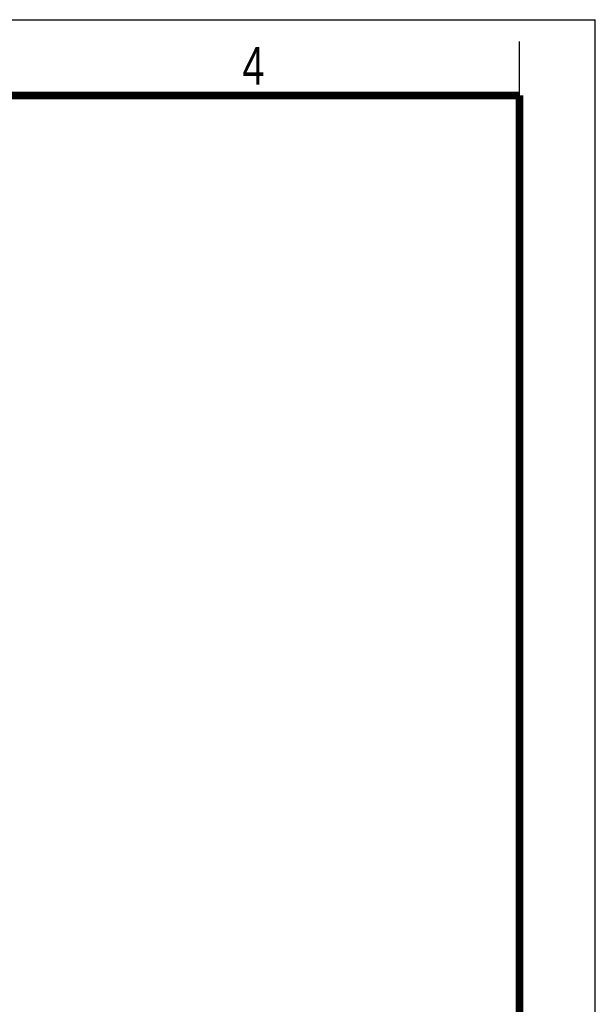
# Model space of a CAD drawing. Header units: millimetres. Extents: x 0 to 210, y 0 to 297.
# Tile 24 of 24: x 157 to 210, y 206 to 297. Entities that reach past the tile are written whole.
import ezdxf

# ---------------------------------------------------------------- set-up
doc = ezdxf.new("R2010")
doc.units = ezdxf.units.MM
doc.header["$LTSCALE"] = 19.36
doc.layers.get('0').update_dxf_attribs({"linetype": 'CONTINUOUS'})
doc.styles.add('TEXTSTYLE_2', font='txt', dxfattribs={"width": 0.75})

msp = doc.modelspace()

# ---------------------------------------------------------------- linework, layer by layer
at = {"color": 2, "linetype": 'CONTINUOUS'}
for p, q in [((0, 297), (210, 297)), ((210, 0), (210, 297)), ((203, 290), (203, 295))]:
    msp.add_line(p, q, dxfattribs=at)
at = {"color": 7, "linetype": 'CONTINUOUS', "const_width": 0.7}
for points in [[(7, 290), (203, 290)], [(203, 7), (203, 290)]]:
    msp.add_lwpolyline(points, dxfattribs=at)

# ---------------------------------------------------------------- texts
at = {"color": 5, "linetype": 'CONTINUOUS', "style": 'TEXTSTYLE_2', "width": 0.785714}
msp.add_text('4', height=3.5, dxfattribs=at).set_placement((177.38314, 290.99105))

doc.saveas('drawing.dxf')
